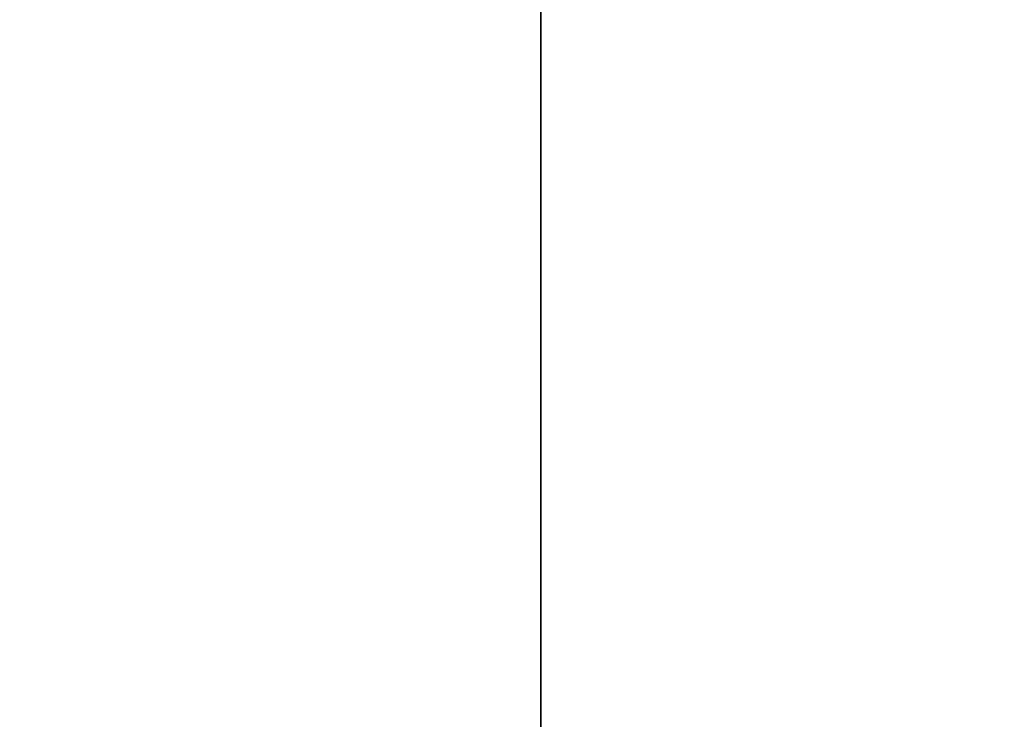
# Model space of a CAD drawing. Header units: millimetres. Extents: x 549 to 1049, y -22 to 79.
# Tile 53 of 127: x 658.100338 to 658.100745, y 47.987024 to 47.987313. Entities that reach past the tile are written whole.
import ezdxf

# ---------------------------------------------------------------- set-up
doc = ezdxf.new("R2010")
doc.units = ezdxf.units.MM
doc.header["$LTSCALE"] = 41.718519
doc.layers.add('34', color=7, linetype='CONTINUOUS')
doc.layers.add('35', color=7, linetype='CONTINUOUS')

msp = doc.modelspace()

# ---------------------------------------------------------------- linework, layer by layer
at = {"layer": '34', "color": 44, "linetype": 'Continuous', "true_color": 0x8c7500}
for points in [[(658.10055307, 77.39743011, 136.2806055), (651.48677579, -22.00256989, 140.95091806), (651.48677579, 77.39743011, 140.95091806), (658.10055307, 77.39743011, 136.2806055)], [(658.10055307, -22.00256989, 136.2806055), (651.48677579, -22.00256989, 140.95091806), (658.10055307, 77.39743011, 136.2806055), (658.10055307, -22.00256989, 136.2806055)], [(664.86209543, 77.39743011, 131.82690881), (658.10055307, -22.00256989, 136.2806055), (658.10055307, 77.39743011, 136.2806055), (664.86209543, 77.39743011, 131.82690881)], [(664.86209543, -22.00256989, 131.82690881), (658.10055307, -22.00256989, 136.2806055), (664.86209543, 77.39743011, 131.82690881), (664.86209543, -22.00256989, 131.82690881)]]:
    msp.add_3dface(points, dxfattribs=at)
at = {"layer": '35', "color": 44, "linetype": 'Continuous', "true_color": 0x8c7500}
for points in [[(657.88478095, -22.00256989, 549.18261635), (664.64166484, -22.00256989, 553.64337743), (657.88478095, 77.39743011, 549.18261635), (657.88478095, -22.00256989, 549.18261635)], [(657.88478095, 77.39743011, 549.18261635), (664.64166484, -22.00256989, 553.64337743), (664.64166484, 77.39743011, 553.64337743), (657.88478095, 77.39743011, 549.18261635)]]:
    msp.add_3dface(points, dxfattribs=at)

doc.saveas('drawing.dxf')
